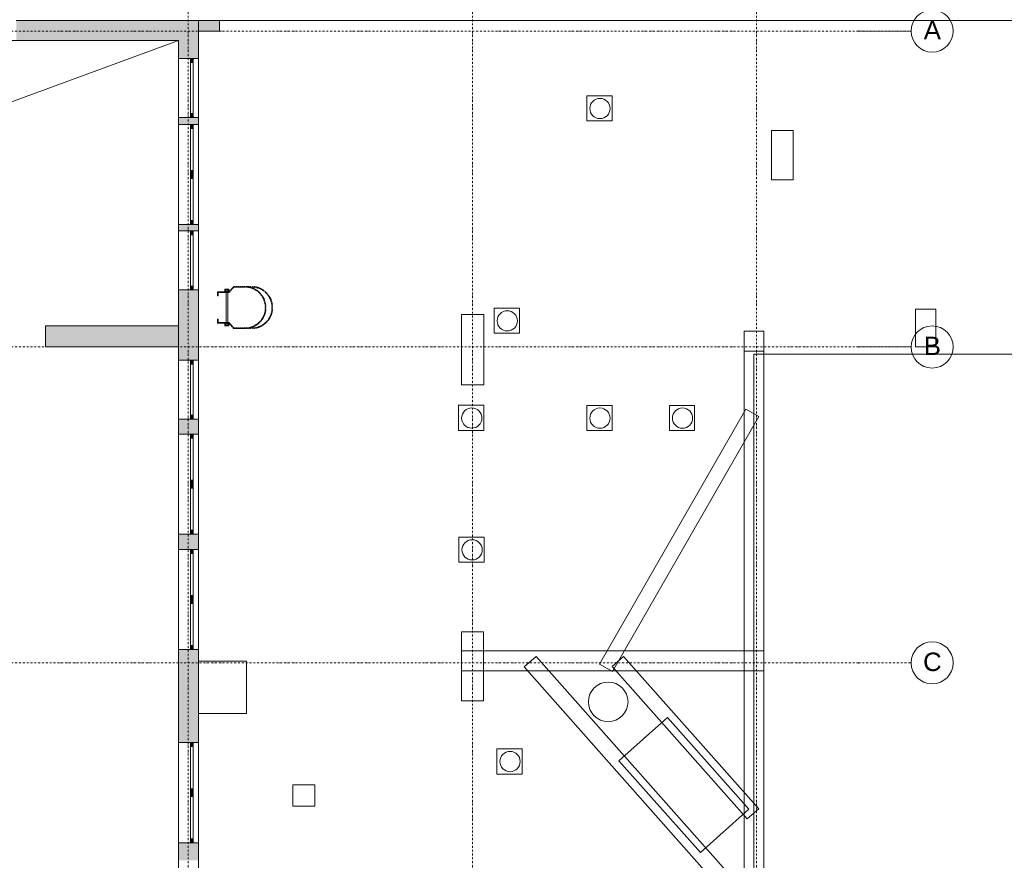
# Model space of a CAD drawing. Header units: centimetres. Extents: x -1589 to 108054, y -205274 to 31709.
# Tile 121 of 256: x 24465 to 26335, y 10497 to 12094. Entities that reach past the tile are written whole.
import ezdxf

# ---------------------------------------------------------------- set-up
doc = ezdxf.new("R2010")
doc.units = ezdxf.units.CM
doc.header["$LTSCALE"] = 0.01
doc.header["$MEASUREMENT"] = 0
doc.linetypes.add('Kropki i Kreski', pattern=[72, 36, -18, 0, -18])
doc.linetypes.add('Przerywana', pattern=[12, 6, -6])
for name, color, linetype in [('2_stropy.ISTN', 7, 'Continuous'), ('2_umeblowanie.ISTN', 7, 'Continuous'), ('2_ściany wewnętrzne.ISTN', 7, 'Continuous'), ('2_ściany zewnętrzne.ISTN', 7, 'Continuous'), ('3_linie 2D .ISTN', 7, 'Continuous'), ('4_osie.ISTN', 7, 'Continuous'), ('5_opisy.K_IR', 7, 'Continuous')]:
    doc.layers.add(name, color=color, linetype=linetype)
doc.styles.add('GENERATED_STYLE_1', font='txt')

msp = doc.modelspace()

# ---------------------------------------------------------------- hatches: boundary and pattern name
at = {"layer": '2_ściany wewnętrzne.ISTN', "linetype": 'Continuous', "lineweight": 5}
msp.add_hatch(color=8, dxfattribs=at).paths.add_polyline_path([(24766.36078, 11512.40516), (24513.2747, 11512.40516), (24513.2747, 11472.40516), (24766.36078, 11472.40516)])
at = {"layer": '2_ściany zewnętrzne.ISTN', "linetype": 'Continuous', "lineweight": 5}
for points in [[(24766.36078, 12092.45898), (24458.08522, 12092.45898), (24458.08522, 12054.45898), (24766.36078, 12054.45898)], [(24766.36078, 12054.45898), (24804.36078, 12054.45898), (24804.36078, 12092.45898)], [(24766.36078, 12054.45898), (24804.36078, 12092.45898), (24766.36078, 12092.45898)], [(24804.36078, 12072.45898), (24844.36078, 12072.45898), (24844.36078, 12092.45898), (24804.36078, 12092.45898)], [(24766.36078, 12054.45898), (24766.36078, 12020.36013), (24804.36078, 12020.36013), (24804.36078, 12054.45898)], [(24789.36078, 12020.36013), (24789.36078, 12012.86013), (24794.36078, 12012.86013), (24794.36078, 12020.36013)], [(24766.36078, 11895.13566), (24804.36078, 11895.13566), (24804.36078, 11908.36013), (24766.36078, 11908.36013)], [(24794.36078, 11908.36013), (24794.36078, 11915.86013), (24789.36078, 11915.86013), (24789.36078, 11908.36013)], [(24789.36078, 11895.13565), (24789.36078, 11887.63565), (24794.36078, 11887.63565), (24794.36078, 11895.13565)], [(24794.36078, 11800.13565), (24794.36078, 11807.63565), (24789.36078, 11807.63565), (24789.36078, 11800.13565)], [(24789.36078, 11800.13565), (24789.36078, 11792.63565), (24794.36078, 11792.63565), (24794.36078, 11800.13565)], [(24794.36078, 11705.13565), (24794.36078, 11712.63565), (24789.36078, 11712.63565), (24789.36078, 11705.13565)], [(24804.36078, 11705.13566), (24766.36078, 11705.13566), (24766.36078, 11692.69831), (24804.36078, 11692.69831)], [(24789.36078, 11692.69831), (24789.36078, 11685.19831), (24794.36078, 11685.19831), (24794.36078, 11692.69831)], [(24804.36079, 11580.69831), (24766.36078, 11580.69831), (24766.36078, 11447.33502), (24804.36078, 11447.33502)], [(24794.36078, 11580.69831), (24794.36078, 11588.19831), (24789.36078, 11588.19831), (24789.36078, 11580.69831)], [(24794.36078, 11447.33502), (24789.36078, 11447.33502), (24789.36078, 11439.83502), (24794.36078, 11439.83502)], [(24789.36078, 11335.33502), (24794.36078, 11335.33502), (24794.36078, 11342.83502), (24789.36078, 11342.83502)], [(24766.36078, 11306.83142), (24804.36079, 11306.83142), (24804.36078, 11335.33502), (24766.36078, 11335.33502)], [(24789.36078, 11306.83142), (24789.36078, 11299.33142), (24794.36078, 11299.33142), (24794.36078, 11306.83142)], [(24794.36078, 11211.83142), (24794.36078, 11219.33142), (24789.36078, 11219.33142), (24789.36078, 11211.83142)], [(24789.36078, 11211.83142), (24789.36078, 11204.33142), (24794.36078, 11204.33142), (24794.36078, 11211.83142)], [(24766.36078, 11087.64139), (24804.36078, 11087.64139), (24804.36078, 11116.83142), (24766.36078, 11116.83142)], [(24794.36078, 11116.83142), (24794.36078, 11124.33142), (24789.36078, 11124.33142), (24789.36078, 11116.83142)], [(24789.36078, 11087.64139), (24789.36078, 11080.14139), (24794.36078, 11080.14139), (24794.36078, 11087.64139)], [(24794.36078, 10992.64139), (24794.36078, 11000.14139), (24789.36078, 11000.14139), (24789.36078, 10992.64139)], [(24789.36078, 10992.64139), (24789.36078, 10985.14139), (24794.36078, 10985.14139), (24794.36078, 10992.64139)], [(24766.36078, 10720.84855), (24804.36079, 10720.84855), (24804.36077, 10897.64139), (24766.36078, 10897.64139)], [(24794.36078, 10897.64139), (24794.36078, 10905.14139), (24789.36078, 10905.14139), (24789.36078, 10897.64139)], [(24789.36078, 10720.84856), (24789.36078, 10713.34856), (24794.36078, 10713.34856), (24794.36078, 10720.84856)], [(24794.36078, 10625.84856), (24794.36078, 10633.34856), (24789.36078, 10633.34856), (24789.36078, 10625.84856)], [(24789.36078, 10625.84856), (24789.36078, 10618.34856), (24794.36078, 10618.34856), (24794.36078, 10625.84856)], [(24794.36078, 10530.84856), (24794.36078, 10538.34856), (24789.36078, 10538.34856), (24789.36078, 10530.84856)], [(24766.36078, 10497.38223), (24804.36077, 10497.38223), (24804.36079, 10530.84856), (24766.36078, 10530.84856)]]:
    msp.add_hatch(color=8, dxfattribs=at).paths.add_polyline_path(points)

# ---------------------------------------------------------------- linework, layer by layer
at = {"layer": '2_stropy.ISTN', "color": 8, "linetype": 'Continuous', "lineweight": 5, "flags": 128}
for points in [[(24804.36078, 9690.35136), (24804.36064, 9672.40548), (25859.36078, 9672.39686), (25859.36078, 11458.63541), (26999.86334, 11458.63541), (26999.86334, 12092.45898), (24804.36068, 12092.45898)], [(23182.36078, 9690.48768), (24766.36078, 9690.48768), (24766.36078, 11471.85699), (24766.36078, 12054.49885), (24234.36078, 12054.49885), (24234.36078, 12071.25913), (23969.1496, 12071.25913), (23969.1496, 12054.39027), (23182.36078, 12054.39027)], [(23182.37034, 12054.45898), (23182.37034, 9690.34271), (24766.36078, 9690.35115), (24766.36078, 12054.45898), (24249.36078, 12054.45898), (24249.18927, 11634.35384), (23944.1496, 11634.35384), (23944.1496, 12054.45898)]]:
    msp.add_lwpolyline(points, close=True, dxfattribs=at)
at = {"layer": '2_umeblowanie.ISTN', "color": 8, "linetype": 'Continuous', "lineweight": 5}
for p, q in [((24861.9736, 11582.24516), (24854.3536, 11582.24516)), ((24854.3536, 11582.24516), (24854.3536, 11577.16516)), ((24855.6236, 11578.43516), (24855.6236, 11580.97516)), ((24855.6236, 11580.97516), (24860.7036, 11580.97516)), ((24860.7036, 11580.97516), (24860.7036, 11578.43516)), ((24861.9736, 11577.16516), (24861.9736, 11582.24516)), ((24861.9736, 11577.16516), (24840.3836, 11577.16516)), ((24840.3836, 11577.16516), (24840.3836, 11569.54516)), ((24840.3836, 11569.54516), (24841.6536, 11569.54516)), ((24841.6536, 11569.54516), (24841.6536, 11575.89516)), ((24841.6536, 11575.89516), (24861.9736, 11575.89516)), ((24854.3536, 11577.16516), (24861.9736, 11577.16516)), ((24860.7036, 11578.43516), (24855.6236, 11578.43516)), ((24859.6636, 11575.89516), (24856.6636, 11575.89516)), ((24856.6636, 11575.89516), (24856.6636, 11518.75516)), ((24859.6636, 11518.75516), (24859.6636, 11575.89516)), ((24861.9736, 11575.89516), (24861.9736, 11577.16516)), ((24841.6536, 11525.10516), (24840.3836, 11525.10516)), ((24840.3836, 11525.10516), (24840.3836, 11517.48516)), ((24841.6536, 11518.75516), (24841.6536, 11525.10516)), ((24840.3836, 11517.48516), (24861.9736, 11517.48516)), ((24861.9736, 11518.75516), (24841.6536, 11518.75516)), ((24854.3536, 11517.48516), (24854.3536, 11512.40516)), ((24861.9736, 11517.48516), (24854.3536, 11517.48516)), ((24854.3536, 11512.40516), (24861.9736, 11512.40516)), ((24855.6236, 11516.21516), (24855.6236, 11513.67516)), ((24860.7036, 11516.21516), (24855.6236, 11516.21516)), ((24855.6236, 11513.67516), (24860.7036, 11513.67516)), ((24856.6636, 11518.75516), (24859.6636, 11518.75516)), ((24860.7036, 11513.67516), (24860.7036, 11516.21516)), ((24861.9736, 11517.48516), (24861.9736, 11518.75516)), ((24861.9736, 11512.40516), (24861.9736, 11517.48516))]:
    msp.add_line(p, q, dxfattribs=at)
at = {"layer": '2_umeblowanie.ISTN', "color": 8, "linetype": 'Przerywana', "lineweight": 5}
for p, q in [((24861.9736, 11577.16516), (24870.8636, 11587.32516)), ((24861.9736, 11577.16516), (24870.8636, 11587.32516)), ((24871.4986, 11586.05516), (24862.6086, 11575.89516)), ((24871.4986, 11586.05516), (24862.6086, 11575.89516)), ((24870.8636, 11587.32516), (24905.1536, 11587.32516)), ((24870.8636, 11587.32516), (24892.4536, 11587.32516)), ((24905.1536, 11586.05516), (24871.4986, 11586.05516)), ((24892.4536, 11586.05516), (24871.4986, 11586.05516)), ((24861.9736, 11575.89516), (24861.9736, 11577.16516)), ((24861.9736, 11575.89516), (24861.9736, 11577.16516)), ((24862.6086, 11575.89516), (24861.9736, 11575.89516)), ((24862.6086, 11575.89516), (24861.9736, 11575.89516)), ((24861.9736, 11517.48516), (24861.9736, 11518.75516)), ((24861.9736, 11518.75516), (24862.6086, 11518.75516)), ((24861.9736, 11517.48516), (24861.9736, 11518.75516)), ((24861.9736, 11518.75516), (24862.6086, 11518.75516)), ((24870.8636, 11507.32516), (24861.9736, 11517.48516)), ((24870.8636, 11507.32516), (24861.9736, 11517.48516)), ((24862.6086, 11518.75516), (24871.4986, 11508.59516)), ((24862.6086, 11518.75516), (24871.4986, 11508.59516)), ((24905.1536, 11507.32516), (24870.8636, 11507.32516)), ((24892.4536, 11507.32516), (24870.8636, 11507.32516)), ((24871.4986, 11508.59516), (24905.1536, 11508.59516)), ((24871.4986, 11508.59516), (24892.4536, 11508.59516))]:
    msp.add_line(p, q, dxfattribs=at)
for centre, radius in [((24892.4536, 11547.32516), 40), ((24892.4536, 11547.32516), 38.73), ((24905.1536, 11547.32516), 40), ((24905.1536, 11547.32516), 38.73)]:
    msp.add_arc(centre, radius, 270, 90, dxfattribs=at)
at = {"layer": '2_ściany wewnętrzne.ISTN', "color": 8, "linetype": 'Continuous', "lineweight": 5, "flags": 128}
for points in [[(24766.36078, 11512.40516), (24513.2747, 11512.40516)], [(24513.2747, 11512.40516), (24513.2747, 11472.40516)], [(24513.2747, 11472.40516), (24766.36078, 11472.40516)]]:
    msp.add_lwpolyline(points, dxfattribs=at)
at = {"layer": '2_ściany zewnętrzne.ISTN', "color": 8, "linetype": 'Continuous', "lineweight": 5}
for p, q in [((24789.36078, 12020.36013), (24766.36078, 12020.36013)), ((24766.36078, 11908.36013), (24766.36078, 12020.36013)), ((24789.36078, 12020.36013), (24766.36078, 12020.36013)), ((24794.36078, 12020.36013), (24789.36078, 12020.36013)), ((24789.36078, 12020.36013), (24789.36078, 12012.86013)), ((24794.36078, 12020.36013), (24789.36078, 12020.36013)), ((24794.36078, 12020.36013), (24789.36078, 12020.36013)), ((24789.36078, 12012.86013), (24794.36078, 12012.86013)), ((24789.36078, 12012.86013), (24789.36078, 11915.86013)), ((24804.36078, 12020.36013), (24794.36078, 12020.36013)), ((24794.36078, 12012.86013), (24794.36078, 12020.36013)), ((24804.36078, 12020.36013), (24794.36078, 12020.36013)), ((24794.36078, 11915.86013), (24794.36078, 12012.86013)), ((24804.36078, 11908.36013), (24804.36078, 12020.36013)), ((24789.36078, 11908.36013), (24766.36078, 11908.36013)), ((24789.36078, 11908.36013), (24766.36078, 11908.36013)), ((24794.36078, 11915.86013), (24789.36078, 11915.86013)), ((24789.36078, 11915.86013), (24789.36078, 11908.36013)), ((24794.36078, 11908.36013), (24789.36078, 11908.36013)), ((24794.36078, 11908.36013), (24789.36078, 11908.36013)), ((24794.36078, 11908.36013), (24789.36078, 11908.36013)), ((24794.36078, 11908.36013), (24794.36078, 11915.86013)), ((24804.36078, 11908.36013), (24794.36078, 11908.36013)), ((24804.36078, 11908.36013), (24794.36078, 11908.36013)), ((24789.36078, 11895.13565), (24766.36078, 11895.13565)), ((24766.36078, 11705.13565), (24766.36078, 11895.13565)), ((24789.36078, 11895.13565), (24766.36078, 11895.13565)), ((24794.36078, 11895.13565), (24789.36078, 11895.13565)), ((24789.36078, 11895.13565), (24789.36078, 11887.63565)), ((24794.36078, 11895.13565), (24789.36078, 11895.13565)), ((24794.36078, 11895.13565), (24789.36078, 11895.13565)), ((24789.36078, 11887.63565), (24794.36078, 11887.63565)), ((24789.36078, 11887.63565), (24789.36078, 11807.63565)), ((24804.36078, 11895.13565), (24794.36078, 11895.13565)), ((24794.36078, 11887.63565), (24794.36078, 11895.13565)), ((24804.36078, 11895.13565), (24794.36078, 11895.13565)), ((24794.36078, 11807.63565), (24794.36078, 11887.63565)), ((24804.36078, 11705.13565), (24804.36078, 11895.13565)), ((24794.36078, 11807.63565), (24789.36078, 11807.63565)), ((24789.36078, 11807.63565), (24789.36078, 11800.13565)), ((24794.36078, 11800.13565), (24794.36078, 11807.63565)), ((24789.36078, 11800.13565), (24789.36078, 11792.63565)), ((24789.36078, 11792.63565), (24794.36078, 11792.63565)), ((24789.36078, 11792.63565), (24789.36078, 11712.63565)), ((24794.36078, 11792.63565), (24794.36078, 11800.13565)), ((24794.36078, 11712.63565), (24794.36078, 11792.63565)), ((24794.36078, 11712.63565), (24789.36078, 11712.63565)), ((24789.36078, 11712.63565), (24789.36078, 11705.13565)), ((24794.36078, 11705.13565), (24794.36078, 11712.63565)), ((24789.36078, 11705.13565), (24766.36078, 11705.13565)), ((24789.36078, 11705.13565), (24766.36078, 11705.13565)), ((24789.36078, 11692.69831), (24766.36078, 11692.69831)), ((24766.36078, 11580.69831), (24766.36078, 11692.69831)), ((24789.36078, 11692.69831), (24766.36078, 11692.69831)), ((24794.36078, 11705.13565), (24789.36078, 11705.13565)), ((24794.36078, 11705.13565), (24789.36078, 11705.13565)), ((24794.36078, 11705.13565), (24789.36078, 11705.13565)), ((24794.36078, 11692.69831), (24789.36078, 11692.69831)), ((24789.36078, 11692.69831), (24789.36078, 11685.19831)), ((24794.36078, 11692.69831), (24789.36078, 11692.69831)), ((24794.36078, 11692.69831), (24789.36078, 11692.69831)), ((24804.36078, 11705.13565), (24794.36078, 11705.13565)), ((24804.36078, 11705.13565), (24794.36078, 11705.13565)), ((24804.36078, 11692.69831), (24794.36078, 11692.69831)), ((24794.36078, 11685.19831), (24794.36078, 11692.69831)), ((24804.36078, 11692.69831), (24794.36078, 11692.69831)), ((24804.36078, 11580.69831), (24804.36078, 11692.69831)), ((24789.36078, 11685.19831), (24794.36078, 11685.19831)), ((24789.36078, 11685.19831), (24789.36078, 11588.19831)), ((24794.36078, 11588.19831), (24794.36078, 11685.19831)), ((24789.36078, 11580.69831), (24766.36078, 11580.69831)), ((24789.36078, 11580.69831), (24766.36078, 11580.69831)), ((24794.36078, 11588.19831), (24789.36078, 11588.19831)), ((24789.36078, 11588.19831), (24789.36078, 11580.69831)), ((24794.36078, 11580.69831), (24789.36078, 11580.69831)), ((24794.36078, 11580.69831), (24789.36078, 11580.69831)), ((24794.36078, 11580.69831), (24789.36078, 11580.69831)), ((24794.36078, 11580.69831), (24794.36078, 11588.19831)), ((24804.36078, 11580.69831), (24794.36078, 11580.69831)), ((24804.36078, 11580.69831), (24794.36078, 11580.69831)), ((24789.36078, 11447.33502), (24766.36078, 11447.33502)), ((24766.36078, 11447.33502), (24766.36078, 11335.33502)), ((24789.36078, 11447.33502), (24766.36078, 11447.33502)), ((24794.36078, 11447.33502), (24789.36078, 11447.33502)), ((24789.36078, 11439.83502), (24789.36078, 11447.33502)), ((24794.36078, 11447.33502), (24789.36078, 11447.33502)), ((24794.36078, 11447.33502), (24789.36078, 11447.33502)), ((24794.36078, 11439.83502), (24789.36078, 11439.83502)), ((24789.36078, 11342.83502), (24789.36078, 11439.83502)), ((24804.36078, 11447.33502), (24794.36078, 11447.33502)), ((24794.36078, 11447.33502), (24794.36078, 11439.83502)), ((24804.36078, 11447.33502), (24794.36078, 11447.33502)), ((24794.36078, 11439.83502), (24794.36078, 11342.83502)), ((24804.36078, 11447.33502), (24804.36078, 11335.33502)), ((24789.36078, 11335.33502), (24789.36078, 11342.83502)), ((24789.36078, 11342.83502), (24794.36078, 11342.83502)), ((24794.36078, 11342.83502), (24794.36078, 11335.33502)), ((24789.36078, 11335.33502), (24766.36078, 11335.33502)), ((24789.36078, 11335.33502), (24766.36078, 11335.33502)), ((24794.36078, 11335.33502), (24789.36078, 11335.33502)), ((24794.36078, 11335.33502), (24789.36078, 11335.33502)), ((24794.36078, 11335.33502), (24789.36078, 11335.33502)), ((24804.36078, 11335.33502), (24794.36078, 11335.33502)), ((24804.36078, 11335.33502), (24794.36078, 11335.33502)), ((24789.36078, 11306.83142), (24766.36078, 11306.83142)), ((24766.36078, 11116.83142), (24766.36078, 11306.83142)), ((24789.36078, 11306.83142), (24766.36078, 11306.83142)), ((24794.36078, 11306.83142), (24789.36078, 11306.83142)), ((24789.36078, 11306.83142), (24789.36078, 11299.33142)), ((24794.36078, 11306.83142), (24789.36078, 11306.83142)), ((24794.36078, 11306.83142), (24789.36078, 11306.83142)), ((24804.36078, 11306.83142), (24794.36078, 11306.83142)), ((24794.36078, 11299.33142), (24794.36078, 11306.83142)), ((24804.36078, 11306.83142), (24794.36078, 11306.83142)), ((24804.36078, 11116.83142), (24804.36078, 11306.83142)), ((24789.36078, 11299.33142), (24794.36078, 11299.33142)), ((24789.36078, 11299.33142), (24789.36078, 11219.33142)), ((24794.36078, 11219.33142), (24794.36078, 11299.33142)), ((24794.36078, 11219.33142), (24789.36078, 11219.33142)), ((24789.36078, 11219.33142), (24789.36078, 11211.83142)), ((24789.36078, 11211.83142), (24789.36078, 11204.33142)), ((24794.36078, 11211.83142), (24794.36078, 11219.33142)), ((24794.36078, 11204.33142), (24794.36078, 11211.83142)), ((24789.36078, 11204.33142), (24794.36078, 11204.33142)), ((24789.36078, 11204.33142), (24789.36078, 11124.33142)), ((24794.36078, 11124.33142), (24794.36078, 11204.33142)), ((24789.36078, 11116.83142), (24766.36078, 11116.83142)), ((24789.36078, 11116.83142), (24766.36078, 11116.83142)), ((24794.36078, 11124.33142), (24789.36078, 11124.33142)), ((24789.36078, 11124.33142), (24789.36078, 11116.83142)), ((24794.36078, 11116.83142), (24789.36078, 11116.83142)), ((24794.36078, 11116.83142), (24789.36078, 11116.83142)), ((24794.36078, 11116.83142), (24789.36078, 11116.83142)), ((24794.36078, 11116.83142), (24794.36078, 11124.33142)), ((24804.36078, 11116.83142), (24794.36078, 11116.83142)), ((24804.36078, 11116.83142), (24794.36078, 11116.83142)), ((24789.36078, 11087.64139), (24766.36078, 11087.64139)), ((24766.36078, 10897.64139), (24766.36078, 11087.64139)), ((24789.36078, 11087.64139), (24766.36078, 11087.64139)), ((24794.36078, 11087.64139), (24789.36078, 11087.64139)), ((24789.36078, 11087.64139), (24789.36078, 11080.14139)), ((24794.36078, 11087.64139), (24789.36078, 11087.64139)), ((24794.36078, 11087.64139), (24789.36078, 11087.64139)), ((24789.36078, 11080.14139), (24794.36078, 11080.14139)), ((24789.36078, 11080.14139), (24789.36078, 11000.14139)), ((24804.36078, 11087.64139), (24794.36078, 11087.64139)), ((24794.36078, 11080.14139), (24794.36078, 11087.64139)), ((24804.36078, 11087.64139), (24794.36078, 11087.64139)), ((24794.36078, 11000.14139), (24794.36078, 11080.14139)), ((24804.36078, 10897.64139), (24804.36078, 11087.64139)), ((24794.36078, 11000.14139), (24789.36078, 11000.14139)), ((24789.36078, 11000.14139), (24789.36078, 10992.64139)), ((24789.36078, 10992.64139), (24789.36078, 10985.14139)), ((24789.36078, 10985.14139), (24794.36078, 10985.14139)), ((24789.36078, 10985.14139), (24789.36078, 10905.14139)), ((24794.36078, 10992.64139), (24794.36078, 11000.14139)), ((24794.36078, 10985.14139), (24794.36078, 10992.64139)), ((24794.36078, 10905.14139), (24794.36078, 10985.14139)), ((24789.36078, 10897.64139), (24766.36078, 10897.64139)), ((24789.36078, 10897.64139), (24766.36078, 10897.64139)), ((24794.36078, 10905.14139), (24789.36078, 10905.14139)), ((24789.36078, 10905.14139), (24789.36078, 10897.64139)), ((24794.36078, 10897.64139), (24789.36078, 10897.64139)), ((24794.36078, 10897.64139), (24789.36078, 10897.64139)), ((24794.36078, 10897.64139), (24789.36078, 10897.64139)), ((24794.36078, 10897.64139), (24794.36078, 10905.14139)), ((24804.36078, 10897.64139), (24794.36078, 10897.64139)), ((24804.36078, 10897.64139), (24794.36078, 10897.64139)), ((24789.36078, 10720.84856), (24766.36078, 10720.84856)), ((24766.36078, 10530.84856), (24766.36078, 10720.84856)), ((24789.36078, 10720.84856), (24766.36078, 10720.84856)), ((24794.36078, 10720.84856), (24789.36078, 10720.84856)), ((24789.36078, 10720.84856), (24789.36078, 10713.34856)), ((24794.36078, 10720.84856), (24789.36078, 10720.84856)), ((24794.36078, 10720.84856), (24789.36078, 10720.84856)), ((24804.36078, 10720.84856), (24794.36078, 10720.84856)), ((24794.36078, 10713.34856), (24794.36078, 10720.84856)), ((24804.36078, 10720.84856), (24794.36078, 10720.84856)), ((24804.36078, 10530.84856), (24804.36078, 10720.84856)), ((24789.36078, 10713.34856), (24794.36078, 10713.34856)), ((24789.36078, 10713.34856), (24789.36078, 10633.34856)), ((24794.36078, 10633.34856), (24794.36078, 10713.34856)), ((24794.36078, 10633.34856), (24789.36078, 10633.34856)), ((24789.36078, 10633.34856), (24789.36078, 10625.84856)), ((24794.36078, 10625.84856), (24794.36078, 10633.34856)), ((24789.36078, 10625.84856), (24789.36078, 10618.34856)), ((24789.36078, 10618.34856), (24794.36078, 10618.34856)), ((24789.36078, 10618.34856), (24789.36078, 10538.34856)), ((24794.36078, 10618.34856), (24794.36078, 10625.84856)), ((24794.36078, 10538.34856), (24794.36078, 10618.34856)), ((24794.36078, 10538.34856), (24789.36078, 10538.34856)), ((24789.36078, 10538.34856), (24789.36078, 10530.84856)), ((24794.36078, 10530.84856), (24794.36078, 10538.34856)), ((24789.36078, 10530.84856), (24766.36078, 10530.84856)), ((24789.36078, 10530.84856), (24766.36078, 10530.84856)), ((24794.36078, 10530.84856), (24789.36078, 10530.84856)), ((24794.36078, 10530.84856), (24789.36078, 10530.84856)), ((24794.36078, 10530.84856), (24789.36078, 10530.84856)), ((24804.36078, 10530.84856), (24794.36078, 10530.84856)), ((24804.36078, 10530.84856), (24794.36078, 10530.84856))]:
    msp.add_line(p, q, dxfattribs=at)
at = {"layer": '2_ściany zewnętrzne.ISTN', "color": 8, "linetype": 'Continuous', "lineweight": 5, "flags": 128}
for points in [[(24766.36078, 12092.45898), (24458.08521, 12092.45898)], [(24804.36078, 12092.45898), (24766.36078, 12092.45898)], [(24804.36078, 12020.36013), (24804.36078, 12092.45898)], [(24844.36078, 12092.45898), (24804.36078, 12092.45898)], [(24804.36078, 12092.45898), (24804.36078, 12072.45898)], [(24844.36078, 12072.45898), (24844.36078, 12092.45898)], [(24804.36078, 12072.45898), (24844.36078, 12072.45898)], [(24458.08522, 12054.45898), (24766.36078, 12054.45898)], [(24766.36078, 12054.45898), (24766.36078, 12020.36013)], [(24766.36078, 11908.36013), (24766.36078, 11895.13565)], [(24804.36078, 11895.13565), (24804.36078, 11908.36013)], [(24766.36078, 11705.13565), (24766.36078, 11692.69831)], [(24804.36078, 11692.69831), (24804.36078, 11705.13565)], [(24766.36078, 11580.69831), (24766.36078, 11512.40516)], [(24804.36078, 11447.33502), (24804.36078, 11580.69831)], [(24766.36078, 11472.40516), (24766.36078, 11447.33502)], [(24766.36078, 11335.33502), (24766.36078, 11306.83142)], [(24804.36078, 11306.83142), (24804.36078, 11335.33502)], [(24766.36078, 11116.83142), (24766.36078, 11087.64139)], [(24804.36078, 11087.64139), (24804.36078, 11116.83142)], [(24766.36078, 10897.64139), (24766.36078, 10720.84856)], [(24804.36078, 10720.84856), (24804.36078, 10897.64139)], [(24766.36078, 10530.84856), (24766.36078, 10497.38222)], [(24804.36078, 10497.38222), (24804.36078, 10530.84856)]]:
    msp.add_lwpolyline(points, dxfattribs=at)
at = {"layer": '3_linie 2D .ISTN', "color": 8, "linetype": 'Continuous', "lineweight": 5}
for p, q in [((25542.13872, 11901.64778), (25542.13872, 11949.54703)), ((25542.13872, 11949.54703), (25590.03797, 11949.54703)), ((25590.03797, 11949.54703), (25590.03797, 11901.64778)), ((25590.03797, 11901.64778), (25542.13872, 11901.64778)), ((25934.06771, 11883.41707), (25892.96429, 11883.41707)), ((25892.96429, 11883.41707), (25892.96429, 11789.94902)), ((25934.06771, 11789.94902), (25934.06771, 11883.41707)), ((25892.96429, 11789.94902), (25934.06771, 11789.94902)), ((25365.9914, 11498.3481), (25365.9914, 11546.24734)), ((25365.9914, 11546.24734), (25413.89065, 11546.24734)), ((25413.89065, 11546.24734), (25413.89065, 11498.3481)), ((26205.27576, 11544.35178), (26166.56535, 11544.35178)), ((26166.56535, 11544.35178), (26166.56535, 11472.40516)), ((26205.27576, 11472.40516), (26205.27576, 11544.35178)), ((25303.70864, 11400.34034), (25303.70864, 11534.06721)), ((25303.70864, 11534.06721), (25346.40739, 11534.06721)), ((25346.40739, 11534.06721), (25346.40739, 11400.34034)), ((25413.89065, 11498.3481), (25365.9914, 11498.3481)), ((25841.16878, 11502.23487), (25878.63996, 11502.23487)), ((25841.16878, 11464.4217), (25841.16878, 11502.23487)), ((25878.63996, 11502.23487), (25878.63996, 11464.4217)), ((26166.56535, 11472.40516), (26205.27576, 11472.40516)), ((25878.63996, 11464.4217), (25841.16878, 11464.4217)), ((25878.63996, 11464.4217), (25841.16878, 11464.4217)), ((25841.16878, 11464.4217), (25841.16878, 10290.83595)), ((25878.63996, 10290.83595), (25878.63996, 11464.4217)), ((25346.40739, 11400.34034), (25303.70864, 11400.34034)), ((25298.50815, 11313.74417), (25298.50815, 11361.64341)), ((25298.50815, 11361.64341), (25346.40739, 11361.64341)), ((25346.40739, 11361.64341), (25346.40739, 11313.74417)), ((25542.13872, 11313.5855), (25542.13872, 11361.48475)), ((25542.13872, 11361.48475), (25590.03797, 11361.48475)), ((25590.03797, 11361.48475), (25590.03797, 11313.5855)), ((25698.9526, 11313.5855), (25698.9526, 11361.48475)), ((25698.9526, 11361.48475), (25746.85185, 11361.48475)), ((25746.85185, 11361.48475), (25746.85185, 11313.5855)), ((25566.12349, 10870.13736), (25844.29833, 11354.55292)), ((25869.10537, 11340.30752), (25590.93052, 10855.89195)), ((25844.29833, 11354.55292), (25869.10537, 11340.30752)), ((25346.40739, 11313.74417), (25298.50815, 11313.74417)), ((25590.03797, 11313.5855), (25542.13872, 11313.5855)), ((25746.85185, 11313.5855), (25698.9526, 11313.5855)), ((25299.1181, 11063.37953), (25299.1181, 11111.27878)), ((25299.1181, 11111.27878), (25347.01735, 11111.27878)), ((25347.01735, 11111.27878), (25347.01735, 11063.37953)), ((25347.01735, 11063.37953), (25299.1181, 11063.37953)), ((25304.14961, 10800.03519), (25304.14961, 10931.45943)), ((25304.14961, 10931.45943), (25345.96641, 10931.45943)), ((25345.96641, 10931.45943), (25345.96641, 10800.03519)), ((25304.14961, 10857.25165), (25304.14961, 10895.16618)), ((25304.14961, 10895.16618), (25878.63996, 10895.16618)), ((25878.63996, 10895.16618), (25878.63996, 10857.25165)), ((24895.55964, 10875.85913), (24804.49063, 10875.85913)), ((24804.49063, 10875.85913), (24804.49063, 10776.50017)), ((24895.55964, 10776.50017), (24895.55964, 10875.85913)), ((25445.57726, 10884.59047), (25422.97317, 10864.54321)), ((25868.90851, 10407.26747), (25445.57726, 10884.59047)), ((25590.93052, 10855.89195), (25566.12349, 10870.13736)), ((25611.93143, 10884.64868), (25590.19257, 10865.35226)), ((25868.71142, 10595.36684), (25611.93143, 10884.64868)), ((25878.63996, 10857.25165), (25304.14961, 10857.25165)), ((25422.97317, 10864.54321), (25846.30443, 10387.22021)), ((25590.19257, 10865.35226), (25846.97256, 10576.07041)), ((25345.96641, 10800.03519), (25304.14961, 10800.03519)), ((24804.49063, 10776.50017), (24895.55964, 10776.50017)), ((25602.96714, 10686.39903), (25695.16291, 10768.54412)), ((25695.16291, 10768.54412), (25850.16483, 10594.57726)), ((25371.25067, 10661.23418), (25371.25067, 10709.13342)), ((25371.25067, 10709.13342), (25419.14992, 10709.13342)), ((25419.14992, 10709.13342), (25419.14992, 10661.23418)), ((25757.96905, 10512.43218), (25602.96714, 10686.39903)), ((25419.14992, 10661.23418), (25371.25067, 10661.23418)), ((24983.72862, 10600.05622), (24983.72862, 10640.9881)), ((24983.72862, 10640.9881), (25025.11096, 10640.9881)), ((25025.11096, 10640.9881), (25025.11096, 10600.05622)), ((25025.11096, 10600.05622), (24983.72862, 10600.05622)), ((25850.16483, 10594.57726), (25757.96905, 10512.43218)), ((25846.97256, 10576.07041), (25868.71142, 10595.36684))]:
    msp.add_line(p, q, dxfattribs=at)
for centre, radius in [((25567.08349, 11925.30542), 19.25079), ((25390.93617, 11522.00573), 19.25079), ((25323.45291, 11337.40181), 19.25079), ((25567.08349, 11337.24314), 19.25079), ((25723.89737, 11337.24314), 19.25079), ((25324.06287, 11087.03717), 19.25079), ((25582.73667, 10798.27092), 37.59878), ((25396.19544, 10684.89182), 19.25079)]:
    msp.add_circle(centre, radius, dxfattribs=at)
at = {"layer": '4_osie.ISTN', "color": 7, "linetype": 'Kropki i Kreski', "lineweight": 0, "ltscale": 10}
for p, q in [((24784.36078, 9177.95201), (24784.36078, 12897.96143)), ((25325.05801, 9177.95201), (25325.05801, 12897.96143)), ((25864.36078, 9177.95201), (25864.36078, 12897.96143)), ((26058.2415, 12072.40516), (21985.82563, 12072.40516)), ((26058.2415, 11472.40516), (21985.82563, 11472.40516)), ((26058.2415, 10872.40516), (21985.82563, 10872.40516)), ((26058.2415, 10872.40516), (26158.2415, 10872.40516))]:
    msp.add_line(p, q, dxfattribs=at)
at = {"layer": '4_osie.ISTN', "color": 7, "linetype": 'Kropki i Kreski', "lineweight": 0}
for p, q in [((26058.2415, 12072.40516), (26158.2415, 12072.40516)), ((26058.2415, 11472.40516), (26158.2415, 11472.40516))]:
    msp.add_line(p, q, dxfattribs=at)
at = {"layer": '4_osie.ISTN', "color": 7, "linetype": 'Continuous', "lineweight": 0}
for centre in [(26198.2415, 12072.40516), (26198.2415, 11472.40516), (26198.2415, 10872.40516)]:
    msp.add_circle(centre, 40, dxfattribs=at)
at = {"layer": '4_osie.ISTN', "color": 7, "linetype": 'Kropki i Kreski', "lineweight": 0}
for p in [(26058.2415, 12072.40516), (26058.2415, 12072.40516), (26058.2415, 11472.40516), (26058.2415, 11472.40516), (26058.2415, 10872.40516), (26058.2415, 10872.40516)]:
    msp.add_point(p, dxfattribs=at)
at = {"layer": '5_opisy.K_IR', "color": 8, "linetype": 'Continuous', "lineweight": 5}
msp.add_lwpolyline([(24766.36078, 12054.45898), (23182.36078, 11472.40516)], dxfattribs=at)

# ---------------------------------------------------------------- texts
at = {"layer": '4_osie.ISTN', "color": 7, "lineweight": 0, "char_height": 35, "attachment_point": 4, "style": 'GENERATED_STYLE_1'}
for s, insert in [('\\A1;{\\pql;\\pt0;\\fArial|b0|i0|c238|p38;A}', (26182.241, 12074.40566)), ('\\A1;{\\pql;\\pt0;\\fArial|b0|i0|c238|p38;B}', (26182.24145, 11474.40521)), ('\\A1;{\\pql;\\pt0;\\fArial|b0|i0|c238|p38;C}', (26180.96145, 10874.11721))]:
    msp.add_mtext(s, dxfattribs=dict(at, insert=insert))

doc.saveas('drawing.dxf')
